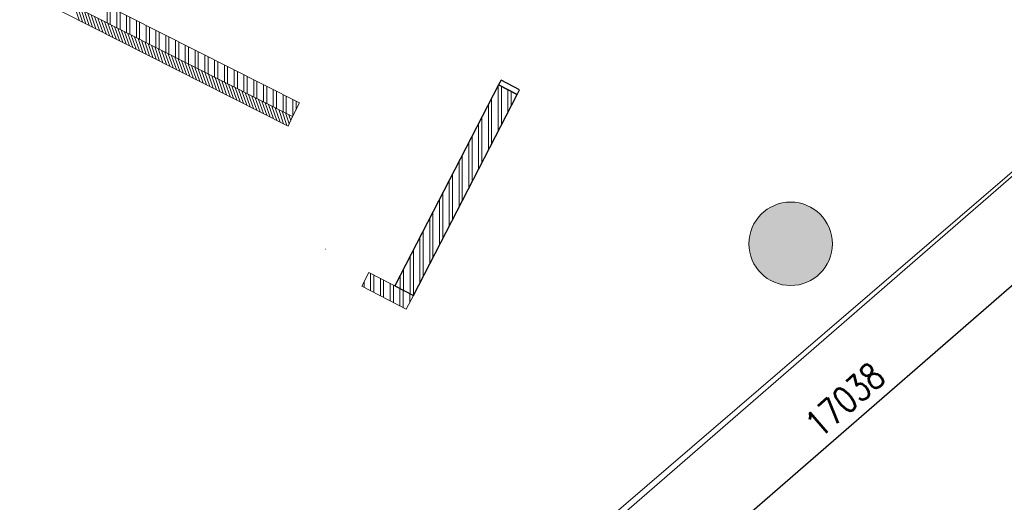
# Model space of a CAD drawing. Header units: millimetres. Extents: x 98667 to 994031, y -2704 to 533009.
# Tile 211 of 256: x 634468 to 643908, y 397679 to 402306. Entities that reach past the tile are written whole.
import ezdxf

# ---------------------------------------------------------------- set-up
doc = ezdxf.new("R2010")
doc.units = ezdxf.units.MM
for name, pattern in [('AP03000E0$0$HIDDEN', [9.525, 6.35, -3.175]), ('AP03000E0$0$HIDDENX2', [19.05, 12.7, -6.35]), ('sp00000g0$0$CENTER', [50.8, 31.75, -6.35, 6.35, -6.35])]:
    doc.linetypes.add(name, pattern=pattern)
doc.layers.add('0 COMMERCIAL RETAIL', color=7, linetype='Continuous', lineweight=0, true_color=0xff6bff)
for name, color, linetype, lineweight in [('A-WALL-PATT', 5, 'Continuous', 15), ('AP03000E0$0$A-FLOR-EDGE', 1, 'AP03000E0$0$HIDDENX2', 15), ('AP03000E0$0$A-WALL-FNSH', 1, 'Continuous', 15), ('AP0300R00$0$I-ELEV-THIN', 2, 'Continuous', 25), ('AT-BAR COUNTER', 2, 'Continuous', 25), ('Visible Edges(ISO)', 7, 'Continuous', 50), ('WALL TILES', 127, 'Continuous', 0)]:
    doc.layers.add(name, color=color, linetype=linetype, lineweight=lineweight)
doc.layers.add('AP03000E0$0$A-Slab Edge Guide', color=55, linetype='Continuous', lineweight=15, plot=False)
for name, color, linetype in [('EX WALLS', 20, 'Continuous'), ('EX-SHAD-253', 253, 'Continuous'), ('sp00000g0$0$S-GRID', 1, 'sp00000g0$0$CENTER'), ('TBLK - Title Block', 7, 'Continuous')]:
    doc.layers.add(name, color=color, linetype=linetype)
doc.styles.add('ROMANS', font='SIMPLEX.shx', dxfattribs={"width": 0.8})

msp = doc.modelspace()

# ---------------------------------------------------------------- hatches: boundary and pattern name
at = {"layer": 'EX-SHAD-253', "lineweight": 0}
h = msp.add_hatch(color=251, dxfattribs=at)
edge = h.paths.add_edge_path()
edge.add_arc((641859.2, 400157.4), 400, 0, 360)
h = msp.add_hatch(color=251, dxfattribs=at)
edge = h.paths.add_edge_path()
edge.add_arc((641859.2, 400157.4), 400, 0, 360)

# ---------------------------------------------------------------- linework, layer by layer
at = {"color": 251}
for p, q in [((639060.1, 401680.2, 0), (638065.3, 399754.3, 0)), ((639060.1, 401680.2, 0), (638065.3, 399754.3, 0)), ((639082.8, 401724.8, 0), (639060.1, 401680.2, 0)), ((639082.8, 401724.8, 0), (639060.1, 401680.2, 0)), ((639060.1, 401680.2, 0), (639238.5, 401589.7, 0)), ((639060.1, 401680.2, 0), (639238.5, 401589.7, 0)), ((639238.6, 401589.7, 0), (639060.1, 401680.2, 0)), ((639238.6, 401589.7, 0), (639060.1, 401680.2, 0)), ((639261.1, 401634.3, 0), (639082.8, 401724.8, 0)), ((639261.1, 401634.3, 0), (639082.8, 401724.8, 0)), ((638243, 399662.5, 0), (639238.6, 401589.7, 0)), ((638243, 399662.5, 0), (639238.6, 401589.7, 0)), ((639238.5, 401589.7, 0), (639261.1, 401634.3, 0)), ((639238.5, 401589.7, 0), (639261.1, 401634.3, 0)), ((638065.3, 399754.3, 0), (638243, 399662.5, 0)), ((638065.3, 399754.3, 0), (638243, 399662.5, 0))]:
    msp.add_line(p, q, dxfattribs=at)
at = {"layer": '0 COMMERCIAL RETAIL', "color": 251}
msp.add_line((635062.4, 393185, 0), (648668.7, 404873.6, 0), dxfattribs=at)
at = {"layer": 'A-WALL-PATT', "color": 251, "lineweight": 20}
for p, q in [((632427.8, 403622.7, 0), (637041.2, 401286.2, 0)), ((637151.8, 401508.3, 0), (634657.1, 402769.9, 0)), ((637151.8, 401508.3, 0), (634657.1, 402769.9, 0)), ((634593.4, 402636.3, 0), (637084.9, 401376.3, 0)), ((634593.4, 402636.3, 0), (637084.9, 401376.3, 0)), ((637084.9, 401376.3, 0), (637151.8, 401508.3, 0)), ((637084.9, 401376.3, 0), (637151.8, 401508.3, 0)), ((637041.2, 401286.2, 0), (637084.9, 401376.3, 0))]:
    msp.add_line(p, q, dxfattribs=at)
at = {"layer": 'A-WALL-PATT', "color": 251, "linetype": 'Continuous', "lineweight": 0}
for p, q in [((635305.6, 402275.3, 0), (635305.7, 402441.1, 0)), ((635305.6, 402275.3, 0), (635305.7, 402441.1, 0)), ((635336.9, 402259.4, 0), (635336.9, 402425.3, 0)), ((635336.9, 402259.4, 0), (635336.9, 402425.3, 0)), ((635399.4, 402227.7, 0), (635399.4, 402393.6, 0)), ((635399.4, 402227.7, 0), (635399.4, 402393.6, 0)), ((635430.6, 402211.9, 0), (635430.6, 402377.7, 0)), ((635430.6, 402211.9, 0), (635430.6, 402377.7, 0)), ((635493.1, 402180.2, 0), (635493.1, 402346.1, 0)), ((635493.1, 402180.2, 0), (635493.1, 402346.1, 0)), ((635524.3, 402164.4, 0), (635524.4, 402330.2, 0)), ((635524.3, 402164.4, 0), (635524.4, 402330.2, 0)), ((635586.8, 402132.7, 0), (635586.9, 402298.5, 0)), ((635586.8, 402132.7, 0), (635586.9, 402298.5, 0)), ((635618.1, 402116.9, 0), (635618.1, 402282.7, 0)), ((635618.1, 402116.9, 0), (635618.1, 402282.7, 0)), ((635680.6, 402085.2, 0), (635680.6, 402251, 0)), ((635680.6, 402085.2, 0), (635680.6, 402251, 0)), ((635711.8, 402069.4, 0), (635711.9, 402235.2, 0)), ((635711.8, 402069.4, 0), (635711.9, 402235.2, 0)), ((635774.3, 402037.7, 0), (635774.3, 402203.5, 0)), ((635774.3, 402037.7, 0), (635774.3, 402203.5, 0)), ((635805.5, 402021.8, 0), (635805.6, 402187.7, 0)), ((635805.5, 402021.8, 0), (635805.6, 402187.7, 0)), ((635868, 401990.2, 0), (635868.1, 402156, 0)), ((635868, 401990.2, 0), (635868.1, 402156, 0)), ((635899.3, 401974.3, 0), (635899.3, 402140.2, 0)), ((635899.3, 401974.3, 0), (635899.3, 402140.2, 0)), ((635961.8, 401942.6, 0), (635961.8, 402108.5, 0)), ((635961.8, 401942.6, 0), (635961.8, 402108.5, 0)), ((635993, 401926.8, 0), (635993.1, 402092.6, 0)), ((635993, 401926.8, 0), (635993.1, 402092.6, 0)), ((636055.5, 401895.1, 0), (636055.6, 402061, 0)), ((636055.5, 401895.1, 0), (636055.6, 402061, 0)), ((636086.7, 401879.3, 0), (636086.8, 402045.1, 0)), ((636086.7, 401879.3, 0), (636086.8, 402045.1, 0)), ((636149.2, 401847.6, 0), (636149.3, 402013.5, 0)), ((636149.2, 401847.6, 0), (636149.3, 402013.5, 0)), ((636180.5, 401831.8, 0), (636180.5, 401997.6, 0)), ((636180.5, 401831.8, 0), (636180.5, 401997.6, 0)), ((636243, 401800.1, 0), (636243, 401965.9, 0)), ((636243, 401800.1, 0), (636243, 401965.9, 0)), ((636274.2, 401784.3, 0), (636274.3, 401950.1, 0)), ((636274.2, 401784.3, 0), (636274.3, 401950.1, 0)), ((636336.7, 401752.6, 0), (636336.8, 401918.4, 0)), ((636336.7, 401752.6, 0), (636336.8, 401918.4, 0)), ((636368, 401736.7, 0), (636368, 401902.6, 0)), ((636368, 401736.7, 0), (636368, 401902.6, 0)), ((636430.4, 401705.1, 0), (636430.5, 401870.9, 0)), ((636430.4, 401705.1, 0), (636430.5, 401870.9, 0)), ((636461.7, 401689.2, 0), (636461.7, 401855.1, 0)), ((636461.7, 401689.2, 0), (636461.7, 401855.1, 0)), ((636524.2, 401657.5, 0), (636524.2, 401823.4, 0)), ((636524.2, 401657.5, 0), (636524.2, 401823.4, 0)), ((636555.4, 401641.7, 0), (636555.5, 401807.5, 0)), ((636555.4, 401641.7, 0), (636555.5, 401807.5, 0)), ((636617.9, 401610, 0), (636618, 401775.9, 0)), ((636617.9, 401610, 0), (636618, 401775.9, 0)), ((636649.2, 401594.2, 0), (636649.2, 401760, 0)), ((636649.2, 401594.2, 0), (636649.2, 401760, 0)), ((636711.6, 401562.5, 0), (636711.7, 401728.4, 0)), ((636711.6, 401562.5, 0), (636711.7, 401728.4, 0)), ((636742.9, 401546.7, 0), (636742.9, 401712.5, 0)), ((636742.9, 401546.7, 0), (636742.9, 401712.5, 0)), ((636805.4, 401515, 0), (636805.4, 401680.8, 0)), ((636805.4, 401515, 0), (636805.4, 401680.8, 0)), ((636836.6, 401499.2, 0), (636836.7, 401665, 0)), ((636836.6, 401499.2, 0), (636836.7, 401665, 0)), ((636899.1, 401467.5, 0), (636899.2, 401633.3, 0)), ((636899.1, 401467.5, 0), (636899.2, 401633.3, 0)), ((636930.4, 401451.6, 0), (636930.4, 401617.5, 0)), ((636930.4, 401451.6, 0), (636930.4, 401617.5, 0)), ((636992.9, 401420, 0), (636992.9, 401585.8, 0)), ((636992.9, 401420, 0), (636992.9, 401585.8, 0)), ((637024.1, 401404.1, 0), (637024.2, 401570, 0)), ((637024.1, 401404.1, 0), (637024.2, 401570, 0)), ((637086.6, 401379.7, 0), (637086.6, 401538.3, 0)), ((637086.6, 401379.7, 0), (637086.6, 401538.3, 0)), ((637117.9, 401441.4, 0), (637117.9, 401522.5, 0)), ((637117.9, 401441.4, 0), (637117.9, 401522.5, 0)), ((637832.1, 399706.2, 0), (637832.1, 399875.1, 0)), ((637832.1, 399706.2, 0), (637832.1, 399875.1, 0)), ((637863.3, 399690.1, 0), (637863.4, 399858.9, 0)), ((637863.3, 399690.1, 0), (637863.4, 399858.9, 0)), ((637769.6, 399738.5, 0), (637769.6, 399791.6, 0)), ((637769.6, 399738.5, 0), (637769.6, 399791.6, 0)), ((637925.8, 399657.7, 0), (637925.9, 399826.6, 0)), ((637925.8, 399657.7, 0), (637925.9, 399826.6, 0)), ((637957.1, 399641.6, 0), (637957.1, 399810.4, 0)), ((637957.1, 399641.6, 0), (637957.1, 399810.4, 0)), ((638019.6, 399609.2, 0), (638019.6, 399778.1, 0)), ((638019.6, 399609.2, 0), (638019.6, 399778.1, 0)), ((638050.8, 399593.1, 0), (638050.9, 399761.9, 0)), ((638050.8, 399593.1, 0), (638050.9, 399761.9, 0)), ((638113.3, 399560.8, 0), (638113.3, 399729.6, 0)), ((638113.3, 399560.8, 0), (638113.3, 399729.6, 0)), ((638144.5, 399544.6, 0), (638144.6, 399713.4, 0)), ((638144.5, 399544.6, 0), (638144.6, 399713.4, 0)), ((638207.1, 399593.3, 0), (638207.1, 399681.1, 0)), ((638207.1, 399593.3, 0), (638207.1, 399681.1, 0)), ((638238.3, 399653.8, 0), (638238.3, 399665, 0)), ((638238.3, 399653.8, 0), (638238.3, 399665, 0))]:
    msp.add_line(p, q, dxfattribs=at)
at = {"layer": 'A-WALL-PATT', "color": 251, "lineweight": 0}
for p, q in [((639060.2, 401680.2, 0), (638065.4, 399754.4, 0)), ((639060.2, 401680.2, 0), (638065.4, 399754.4, 0)), ((639238.6, 401589.7, 0), (639060.2, 401680.2, 0)), ((639238.6, 401589.7, 0), (639060.2, 401680.2, 0)), ((638243, 399662.5, 0), (639238.6, 401589.7, 0)), ((638243, 399662.5, 0), (639238.6, 401589.7, 0)), ((637747.9, 399749.7, 0), (637816.8, 399883, 0)), ((637747.9, 399749.7, 0), (637816.8, 399883, 0)), ((637816.8, 399883, 0), (638242.9, 399662.6, 0)), ((637816.8, 399883, 0), (638242.9, 399662.6, 0)), ((638065.4, 399754.4, 0), (638243, 399662.5, 0)), ((638065.4, 399754.4, 0), (638243, 399662.5, 0)), ((638174, 399529.3, 0), (637748, 399749.7, 0)), ((638174, 399529.3, 0), (637748, 399749.7, 0)), ((638242.9, 399662.6, 0), (638174, 399529.3, 0)), ((638242.9, 399662.6, 0), (638174, 399529.3, 0))]:
    msp.add_line(p, q, dxfattribs=at)
at = {"layer": 'A-WALL-PATT', "color": 251, "linetype": 'Continuous'}
for p, q in [((639055.3, 401234.9, 0), (639055.4, 401671.1, 0)), ((639055.3, 401234.9, 0), (639055.4, 401671.1, 0)), ((639086.6, 401295.5, 0), (639086.7, 401666.7, 0)), ((639086.6, 401295.5, 0), (639086.7, 401666.7, 0)), ((638992.8, 401113.9, 0), (638992.9, 401550, 0)), ((638992.8, 401113.9, 0), (638992.9, 401550, 0)), ((639149.1, 401416.5, 0), (639149.2, 401635, 0)), ((639149.1, 401416.5, 0), (639149.2, 401635, 0)), ((639180.4, 401477, 0), (639180.4, 401619.2, 0)), ((639180.4, 401477, 0), (639180.4, 401619.2, 0)), ((638961.5, 401053.3, 0), (638961.6, 401489.5, 0)), ((638961.5, 401053.3, 0), (638961.6, 401489.5, 0)), ((638899, 400932.3, 0), (638899.1, 401368.4, 0)), ((638899, 400932.3, 0), (638899.1, 401368.4, 0)), ((638867.7, 400871.7, 0), (638867.8, 401307.9, 0)), ((638867.7, 400871.7, 0), (638867.8, 401307.9, 0)), ((638805.2, 400750.7, 0), (638805.3, 401186.8, 0)), ((638805.2, 400750.7, 0), (638805.3, 401186.8, 0)), ((638773.9, 400690.2, 0), (638774, 401126.3, 0)), ((638773.9, 400690.2, 0), (638774, 401126.3, 0)), ((638711.3, 400569.1, 0), (638711.5, 401005.2, 0)), ((638711.3, 400569.1, 0), (638711.5, 401005.2, 0)), ((638680.1, 400508.6, 0), (638680.2, 400944.7, 0)), ((638680.1, 400508.6, 0), (638680.2, 400944.7, 0)), ((638617.5, 400387.5, 0), (638617.7, 400823.6, 0)), ((638617.5, 400387.5, 0), (638617.7, 400823.6, 0)), ((638586.3, 400327, 0), (638586.4, 400763.1, 0)), ((638586.3, 400327, 0), (638586.4, 400763.1, 0)), ((638523.7, 400205.9, 0), (638523.9, 400642, 0)), ((638523.7, 400205.9, 0), (638523.9, 400642, 0)), ((638492.5, 400145.4, 0), (638492.6, 400581.5, 0)), ((638492.5, 400145.4, 0), (638492.6, 400581.5, 0)), ((638429.9, 400024.3, 0), (638430.1, 400460.4, 0)), ((638429.9, 400024.3, 0), (638430.1, 400460.4, 0)), ((638398.7, 399963.8, 0), (638398.8, 400399.9, 0)), ((638398.7, 399963.8, 0), (638398.8, 400399.9, 0)), ((638336.1, 399842.7, 0), (638336.3, 400278.8, 0)), ((638336.1, 399842.7, 0), (638336.3, 400278.8, 0)), ((638304.9, 399782.2, 0), (638305, 400218.3, 0)), ((638304.9, 399782.2, 0), (638305, 400218.3, 0)), ((638211.1, 399679, 0), (638211.2, 400036.6, 0)), ((638211.1, 399679, 0), (638211.2, 400036.6, 0)), ((638242.3, 399662.9, 0), (638242.5, 400097.2, 0)), ((638242.3, 399662.9, 0), (638242.5, 400097.2, 0)), ((638117.3, 399727.4, 0), (638117.4, 399855, 0)), ((638117.3, 399727.4, 0), (638117.4, 399855, 0)), ((638148.6, 399711.3, 0), (638148.6, 399915.6, 0)), ((638148.6, 399711.3, 0), (638148.6, 399915.6, 0))]:
    msp.add_line(p, q, dxfattribs=at)
at = {"layer": 'AP03000E0$0$A-FLOR-EDGE', "color": 251, "linetype": 'AP03000E0$0$HIDDEN'}
msp.add_arc((459073.4, 494999.9), 179716, 310.999998, 11.472529, dxfattribs=at)
at = {"layer": 'AP03000E0$0$A-Slab Edge Guide', "color": 251, "linetype": 'AP03000E0$0$HIDDEN'}
msp.add_arc((459073.4, 494999.9), 180466, 310.999998, 11.424207, dxfattribs=at)
at = {"layer": 'AP03000E0$0$A-WALL-FNSH', "color": 251, "linetype": 'AP03000E0$0$HIDDEN'}
for radius, end in [(179861, 11.463155), (179866, 11.462832)]:
    msp.add_arc((459073.4, 494999.9), radius, 310.999998, end, dxfattribs=at)
at = {"layer": 'AP0300R00$0$I-ELEV-THIN', "color": 251, "lineweight": 0}
msp.add_line((635571.1, 393501.6, 0), (656527, 411696.5, 0), dxfattribs=at)
msp.add_line((635571.1, 393501.6, 0), (656527, 411696.5, 0), dxfattribs=at)
msp.add_line((635571.1, 393501.6, 0), (656527, 411696.5, 0), dxfattribs=at)
msp.add_line((635571.1, 393501.6, 0), (656527, 411696.5, 0), dxfattribs=at)
at = {"layer": 'AT-BAR COUNTER', "color": 251, "lineweight": 0}
msp.add_line((639238.5, 401591.5, 0), (639237.8, 401590.1, 0), dxfattribs=at)
msp.add_line((639238.5, 401591.5, 0), (639237.8, 401590.1, 0), dxfattribs=at)
at = {"layer": 'EX WALLS', "color": 251, "lineweight": 0}
msp.add_circle((641859.2, 400157.4, 0), 400, dxfattribs=at)
msp.add_circle((641859.2, 400157.4, 0), 400, dxfattribs=at)
at = {"layer": 'sp00000g0$0$S-GRID', "color": 251}
msp.add_arc((459073.4, 494999.9), 180466, 310.999989, 11.424207, dxfattribs=at)
at = {"layer": 'TBLK - Title Block', "color": 251}
msp.add_line((648807.6, 403949.1, 0), (636247.6, 393037.3, 0), dxfattribs=at)
at = {"layer": 'Visible Edges(ISO)', "color": 251, "lineweight": 0}
msp.add_line((637397.4, 400106.5, 0), (637398.8, 400105.8, 0), dxfattribs=at)
msp.add_line((637397.4, 400106.5, 0), (637398.8, 400105.8, 0), dxfattribs=at)
for points, knots in [([(637397.4, 400106.5, 0), (637397.5, 400106.7, 0), (637397.8, 400106.7, 0), (637398.5, 400106.6, 0), (637398.8, 400106.5, 0), (637399.1, 400106.4, 0)], [-1, -1, -1, -1, -0.5, -0.5, -0.2619798, -0.2619798, -0.2619798, -0.2619798]), ([(637397.4, 400106.5, 0), (637397.5, 400106.7, 0), (637397.8, 400106.7, 0), (637398.5, 400106.6, 0), (637398.8, 400106.5, 0), (637399.1, 400106.4, 0)], [-1, -1, -1, -1, -0.5, -0.5, -0.2619798, -0.2619798, -0.2619798, -0.2619798]), ([(637399.4, 400105.4, 0), (637399.2, 400105.2, 0), (637399, 400105, 0), (637398.5, 400104.5, 0), (637398.2, 400104.3, 0), (637398.1, 400104.4, 0)], [0.2619798, 0.2619798, 0.2619798, 0.2619798, 0.5, 0.5, 1, 1, 1, 1]), ([(637399.4, 400105.4, 0), (637399.2, 400105.2, 0), (637399, 400105, 0), (637398.5, 400104.5, 0), (637398.2, 400104.3, 0), (637398.1, 400104.4, 0)], [0.2619798, 0.2619798, 0.2619798, 0.2619798, 0.5, 0.5, 1, 1, 1, 1]), ([(637400.1, 400106.2, 0), (637399.8, 400106.2, 0), (637399.5, 400106.1, 0), (637399, 400106, 0), (637398.8, 400106, 0), (637398.8, 400105.8, 0)], [0, 0, 0, 0, 0.5, 0.5, 1, 1, 1, 1]), ([(637398.8, 400105.7, 0), (637398.9, 400105.7, 0), (637399.1, 400105.7, 0), (637399.6, 400105.9, 0), (637399.8, 400106, 0), (637400.1, 400106.2, 0)], [-1, -1, -1, -1, -0.5, -0.5, 0, 0, 0, 0]), ([(637400.1, 400106.2, 0), (637399.8, 400106.2, 0), (637399.5, 400106.1, 0), (637399, 400106, 0), (637398.8, 400106, 0), (637398.8, 400105.8, 0)], [0, 0, 0, 0, 0.5, 0.5, 1, 1, 1, 1]), ([(637398.8, 400105.7, 0), (637398.9, 400105.7, 0), (637399.1, 400105.7, 0), (637399.6, 400105.9, 0), (637399.8, 400106, 0), (637400.1, 400106.2, 0)], [-1, -1, -1, -1, -0.5, -0.5, 0, 0, 0, 0]), ([(638060.2, 399758.9, 0), (638060.1, 399758.9, 0), (638060.1, 399759.2, 0), (638060.2, 399759.9, 0), (638060.2, 399760.2, 0), (638060.3, 399760.5, 0)], [-1, -1, -1, -1, -0.5, -0.5, -0.2619798, -0.2619798, -0.2619798, -0.2619798]), ([(638060.2, 399758.9, 0), (638060.1, 399758.9, 0), (638060.1, 399759.2, 0), (638060.2, 399759.9, 0), (638060.2, 399760.2, 0), (638060.3, 399760.5, 0)], [-1, -1, -1, -1, -0.5, -0.5, -0.2619798, -0.2619798, -0.2619798, -0.2619798])]:
    msp.add_open_spline(points, degree=3, knots=knots, dxfattribs=at)
for points in [[(637398.1, 400104.4, 0), (637398.3, 400104.8, 0), (637398.6, 400105.3, 0), (637398.8, 400105.7, 0)], [(637398.1, 400104.4, 0), (637398.3, 400104.8, 0), (637398.6, 400105.3, 0), (637398.8, 400105.7, 0)], [(637398.8, 400105.8, 0), (637398.8, 400105.8, 0), (637399.1, 400105.9, 0), (637399.6, 400106.1, 0)], [(637398.8, 400105.8, 0), (637398.8, 400105.8, 0), (637399.1, 400105.9, 0), (637399.6, 400106.1, 0)], [(637398.9, 400105.8, 0), (637398.8, 400105.7, 0), (637398.8, 400105.7, 0), (637398.8, 400105.7, 0)], [(637398.9, 400105.8, 0), (637398.8, 400105.7, 0), (637398.8, 400105.7, 0), (637398.8, 400105.7, 0)], [(637399.9, 400106.1, 0), (637399.5, 400105.9, 0), (637399.1, 400105.8, 0), (637398.9, 400105.8, 0)], [(637399.9, 400106.1, 0), (637399.5, 400105.9, 0), (637399.1, 400105.8, 0), (637398.9, 400105.8, 0)], [(637399.1, 400106.4, 0), (637399.4, 400106.4, 0), (637399.7, 400106.3, 0), (637400.1, 400106.2, 0)], [(637399.1, 400106.4, 0), (637399.4, 400106.4, 0), (637399.7, 400106.3, 0), (637400.1, 400106.2, 0)], [(637400.1, 400106.2, 0), (637399.9, 400105.9, 0), (637399.6, 400105.6, 0), (637399.4, 400105.4, 0)], [(637400.1, 400106.2, 0), (637399.9, 400105.9, 0), (637399.6, 400105.6, 0), (637399.4, 400105.4, 0)], [(637399.6, 400106.1, 0), (637399.7, 400106.1, 0), (637399.8, 400106.1, 0), (637399.9, 400106.2, 0)], [(637399.6, 400106.1, 0), (637399.7, 400106.1, 0), (637399.8, 400106.1, 0), (637399.9, 400106.2, 0)], [(638060.9, 399760.2, 0), (638060.7, 399759.7, 0), (638060.5, 399759.3, 0), (638060.2, 399758.9, 0)], [(638060.9, 399760.2, 0), (638060.7, 399759.7, 0), (638060.5, 399759.3, 0), (638060.2, 399758.9, 0)]]:
    msp.add_open_spline(points, degree=3, dxfattribs=at)
at = {"layer": 'WALL TILES', "color": 251, "linetype": 'Continuous', "lineweight": 20}
for p, q in [((635039.2, 402300.1, 0.1), (634992.6, 402434.4, 0.1)), ((635071.4, 402283.9, 0.1), (635024.7, 402418.2, 0.1)), ((635103.5, 402267.6, 0.1), (635056.8, 402402, 0.1)), ((635135.6, 402251.3, 0.1), (635088.9, 402385.7, 0.1)), ((635167.7, 402235.1, 0.1), (635121, 402369.5, 0.1)), ((635199.8, 402218.8, 0.1), (635153.1, 402353.2, 0.1)), ((635231.9, 402202.5, 0.1), (635185.2, 402337, 0.1)), ((635264.1, 402186.3, 0.1), (635217.3, 402320.8, 0.1)), ((635296.2, 402170, 0.1), (635249.4, 402304.5, 0.1)), ((635328.3, 402153.7, 0.1), (635281.5, 402288.3, 0.1)), ((635360.4, 402137.5, 0.1), (635313.6, 402272.1, 0.1)), ((635392.5, 402121.2, 0.1), (635345.8, 402255.8, 0.1)), ((635424.7, 402104.9, 0.1), (635377.9, 402239.6, 0.1)), ((635456.8, 402088.7, 0.1), (635410, 402223.3, 0.1)), ((635488.9, 402072.4, 0.1), (635442.1, 402207.1, 0.1)), ((635521, 402056.1, 0.1), (635474.2, 402190.9, 0.1)), ((635553.1, 402039.9, 0.1), (635506.3, 402174.6, 0.1)), ((635585.3, 402023.6, 0.1), (635538.4, 402158.4, 0.1)), ((635617.4, 402007.3, 0.1), (635570.5, 402142.2, 0.1)), ((635649.5, 401991.1, 0.1), (635602.6, 402125.9, 0.1)), ((635681.6, 401974.8, 0.1), (635634.7, 402109.7, 0.1)), ((635713.7, 401958.5, 0.1), (635666.9, 402093.4, 0.1)), ((635745.9, 401942.3, 0.1), (635699, 402077.2, 0.1)), ((635778, 401926, 0.1), (635731.1, 402061, 0.1)), ((635810.1, 401909.7, 0.1), (635763.2, 402044.7, 0.1)), ((635842.2, 401893.5, 0.1), (635795.3, 402028.5, 0.1)), ((635874.3, 401877.2, 0.1), (635827.4, 402012.3, 0.1)), ((635906.5, 401860.9, 0.1), (635859.5, 401996, 0.1)), ((635938.6, 401844.6, 0.1), (635891.6, 401979.8, 0.1)), ((635970.7, 401828.4, 0.1), (635923.7, 401963.5, 0.1)), ((636002.8, 401812.1, 0.1), (635955.8, 401947.3, 0.1)), ((636034.9, 401795.8, 0.1), (635987.9, 401931.1, 0.1)), ((636067.1, 401779.6, 0.1), (636020.1, 401914.8, 0.1)), ((636099.2, 401763.3, 0.1), (636052.2, 401898.6, 0.1)), ((636131.3, 401747, 0.1), (636084.3, 401882.3, 0.1)), ((636163.4, 401730.8, 0.1), (636116.4, 401866.1, 0.1)), ((636195.5, 401714.5, 0.1), (636148.5, 401849.9, 0.1)), ((636227.7, 401698.2, 0.1), (636180.6, 401833.6, 0.1)), ((636259.8, 401682, 0.1), (636212.7, 401817.4, 0.1)), ((636291.9, 401665.7, 0.1), (636244.8, 401801.2, 0.1)), ((636324, 401649.4, 0.1), (636276.9, 401784.9, 0.1)), ((636356.1, 401633.2, 0.1), (636309, 401768.7, 0.1)), ((636388.2, 401616.9, 0.1), (636341.2, 401752.4, 0.1)), ((636420.4, 401600.6, 0.1), (636373.3, 401736.2, 0.1)), ((636452.5, 401584.4, 0.1), (636405.4, 401720, 0.1)), ((636484.6, 401568.1, 0.1), (636437.5, 401703.7, 0.1)), ((636516.7, 401551.8, 0.1), (636469.6, 401687.5, 0.1)), ((636548.8, 401535.6, 0.1), (636501.7, 401671.3, 0.1)), ((636581, 401519.3, 0.1), (636533.8, 401655, 0.1)), ((636613.1, 401503, 0.1), (636565.9, 401638.8, 0.1)), ((636645.2, 401486.8, 0.1), (636598, 401622.5, 0.1)), ((636677.3, 401470.5, 0.1), (636630.1, 401606.3, 0.1)), ((636709.4, 401454.2, 0.1), (636662.2, 401590.1, 0.1)), ((636741.6, 401438, 0.1), (636694.4, 401573.8, 0.1)), ((636773.7, 401421.7, 0.1), (636726.5, 401557.6, 0.1)), ((636805.8, 401405.4, 0.1), (636758.6, 401541.4, 0.1)), ((636837.9, 401389.2, 0.1), (636790.7, 401525.1, 0.1)), ((636870, 401372.9, 0.1), (636822.8, 401508.9, 0.1)), ((636902.2, 401356.6, 0.1), (636854.9, 401492.6, 0.1)), ((636934.3, 401340.4, 0.1), (636887, 401476.4, 0.1)), ((636966.4, 401324.1, 0.1), (636919.1, 401460.2, 0.1)), ((636998.5, 401307.8, 0.1), (636951.2, 401443.9, 0.1)), ((637030.6, 401291.6, 0.1), (636983.3, 401427.7, 0.1)), ((637051.6, 401307.5, 0.1), (637015.4, 401411.4, 0.1)), ((637067, 401339.4, 0.1), (637047.6, 401395.2, 0.1)), ((637082.4, 401371.2, 0.1), (637079.7, 401379, 0.1))]:
    msp.add_line(p, q, dxfattribs=at)

# ---------------------------------------------------------------- texts
at = {"layer": 'TBLK - Title Block', "color": 251, "style": 'ROMANS', "width": 0.8}
msp.add_text('17038', height=250, rotation=40.98351, dxfattribs=at).set_placement((642138.5, 398287.6, 0))

doc.saveas('drawing.dxf')
